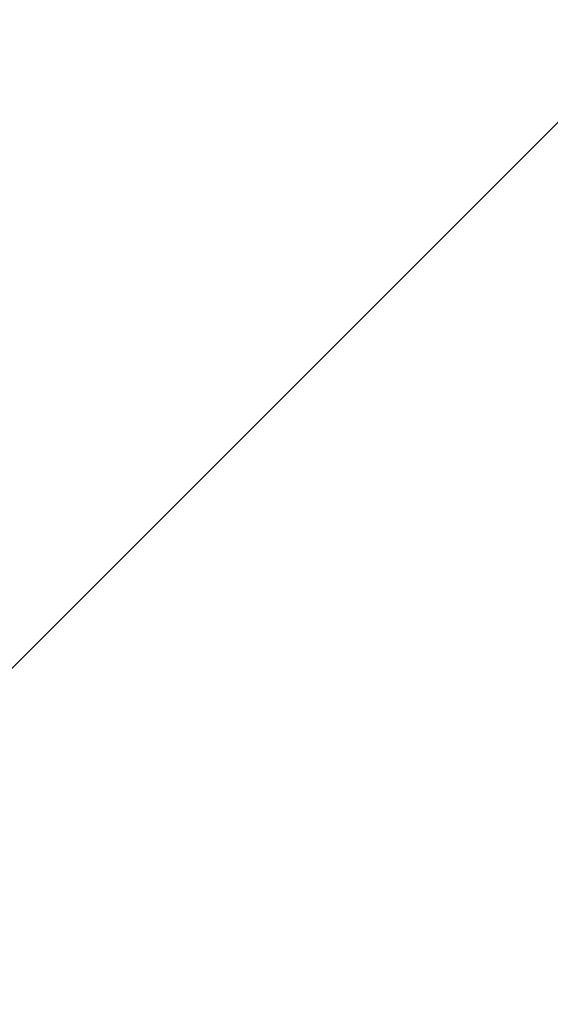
# Model space of a CAD drawing. Header units: millimetres. Extents: x 16156 to 91527, y 4646 to 113494.
# Tile 128 of 256: x 29954 to 30067, y 72151 to 72359. Entities that reach past the tile are written whole.
import ezdxf

# ---------------------------------------------------------------- set-up
doc = ezdxf.new("R2010")
doc.units = ezdxf.units.MM
doc.linetypes.add('ARC Demolished', pattern=[7.14375, 4.7625, -2.38125])
doc.layers.add('A--L74__VasteSanitaireVoorz', color=1, linetype='ARC Demolished', lineweight=9)
doc.layers.add('A--L82__LosseGebruikersInvent', color=1, linetype='ARC Demolished', lineweight=9)
pattern_1 = [(135, (72233.56, -30074.26), (-212.132, -212.132), [])]

# ---------------------------------------------------------------- blocks, each defined once
blk = doc.blocks.new('74_PF_Sink Kitchen Round - Sink Kitchen Round-V187-AB-Begane grond - slooptekening')
at = {"layer": 'A--L74__VasteSanitaireVoorz'}
h = blk.add_hatch(dxfattribs=at)
h.set_pattern_fill('FP_33', color=256, style=0, pattern_type=2)
h.set_pattern_definition(pattern_1)
h.paths.add_polyline_path([(235, 0), (-235, 0), (-220.2, -77.75), (-196.89, -125.58), (-159.85, -170.4), (-121.67, -199.34), (-68.51, -223.43), (-34.89, -231.07), (28.75, -231.76), (79.73, -219.51), (131.42, -193.22), (167.03, -163.22), (193.37, -131.19), (220.06, -78.16), (229.11, -52.29)])
h = blk.add_hatch(dxfattribs=at)
h.set_pattern_fill('FP_33', color=256, style=0, pattern_type=2)
h.set_pattern_definition(pattern_1)
h.paths.add_polyline_path([(235, 0), (-235, 0), (-220.2, -77.75), (-196.89, -125.58), (-159.85, -170.4), (-121.67, -199.34), (-68.51, -223.43), (-34.89, -231.07), (28.75, -231.76), (79.73, -219.51), (131.42, -193.22), (167.03, -163.22), (193.37, -131.19), (220.06, -78.16), (229.11, -52.29)])
blk.add_arc((0, 0), 275, 180, 360, dxfattribs=at)

msp = doc.modelspace()

# ---------------------------------------------------------------- linework, layer by layer
at = {"layer": 'A--L82__LosseGebruikersInvent'}
msp.add_arc((30074.26, 72233.56), 275, 90, 270, dxfattribs=at)

# ---------------------------------------------------------------- block references
at = {"layer": 'A--L74__VasteSanitaireVoorz', "rotation": 269.9999999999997}
msp.add_blockref('74_PF_Sink Kitchen Round - Sink Kitchen Round-V187-AB-Begane grond - slooptekening', (30074.26, 72233.56), dxfattribs=at)

doc.saveas('drawing.dxf')
